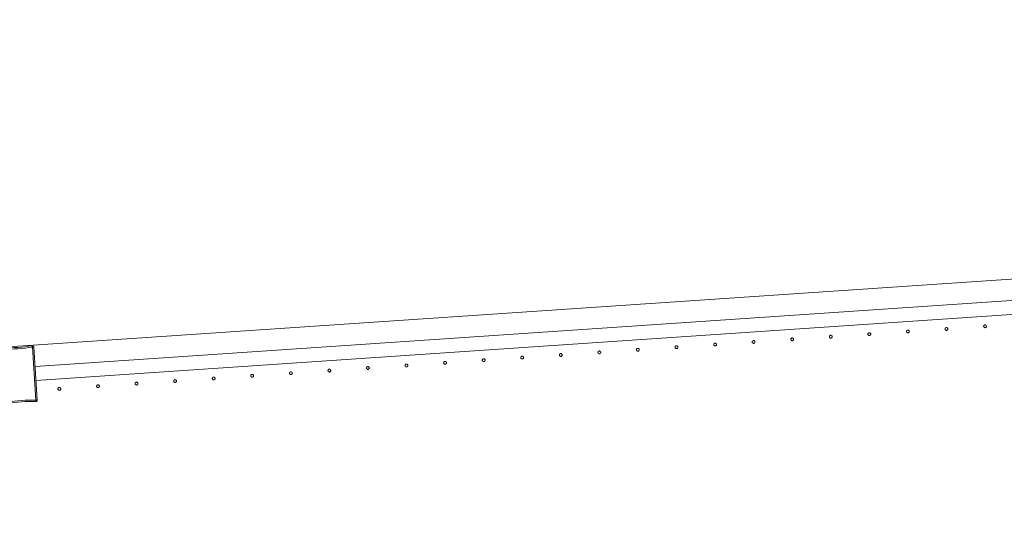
# Model space of a CAD drawing. Header units: millimetres. Extents: x -2624 to 101766, y -16 to 109490.
# Tile 134 of 153: x 76591 to 77992, y 91922 to 92631. Entities that reach past the tile are written whole.
import ezdxf

# ---------------------------------------------------------------- set-up
doc = ezdxf.new("R2010")
doc.units = ezdxf.units.MM
doc.header["$MEASUREMENT"] = 0
doc.layers.add('Nouveau_Terrain _ Modifié.Terrain', color=7, linetype='Continuous')
doc.layers.add('VRD _ Clôture.VRD', color=7, linetype='Continuous')

# ---------------------------------------------------------------- blocks, each defined once
blk = doc.blocks.new('Élément de coupe_166')
at = {"layer": 'Nouveau_Terrain _ Modifié.Terrain', "color": 7, "linetype": 'Continuous', "lineweight": 15}
blk.add_line((72965, 91922), (83465.4, 92631.2), dxfattribs=at)
blk = doc.blocks.new('Élément de coupe_172')
at = {"layer": 'VRD _ Clôture.VRD', "color": 7, "linetype": 'Continuous', "lineweight": 15}
for p, q in [((76612.9, 92137.9), (79384.7, 92325.1)), ((76614.2, 92118), (79386, 92305.2))]:
    blk.add_line(p, q, dxfattribs=at)
blk = doc.blocks.new('Élément de coupe_1101')
at = {"layer": 'VRD _ Clôture.VRD', "color": 7, "linetype": 'Continuous', "lineweight": 15}
for p, q in [((76603.6, 92166.7), (76608.7, 92167.5)), ((76609.1, 92167.5), (76608.7, 92167.5)), ((76608.7, 92166.9), (76608.7, 92167.3)), ((76609.1, 92167.5), (76609.5, 92167.4)), ((76609.5, 92167.4), (76609.9, 92167.3)), ((76610.2, 92167.1), (76609.9, 92167.3)), ((76566.1, 92163), (76566.2, 92163.4)), ((76566.1, 92162.6), (76566.1, 92163)), ((76566.1, 92162.6), (76571.2, 92087.2)), ((76566.2, 92163.4), (76566.4, 92163.8)), ((76566.7, 92162.6), (76566.3, 92162.6)), ((76566.4, 92163.8), (76566.7, 92164.1)), ((76566.7, 92164.1), (76567, 92164.4)), ((76567.3, 92162.6), (76566.7, 92162.6)), ((76567, 92164.4), (76567.4, 92164.6)), ((76568, 92162.6), (76567.3, 92162.6)), ((76567.4, 92164.6), (76567.8, 92164.7)), ((76567.8, 92164.7), (76568.2, 92164.7)), ((76568, 92162.6), (76573.1, 92087.5)), ((76573.3, 92164.6), (76568.2, 92164.7)), ((76568.2, 92164.2), (76568.2, 92164.6)), ((76568.2, 92163.5), (76568.2, 92164.2)), ((76568.2, 92162.8), (76568.2, 92163.5)), ((76568.2, 92162.8), (76573.2, 92162.7)), ((76578.4, 92162.7), (76573.2, 92162.7)), ((76573.3, 92164.6), (76578.3, 92164.6)), ((76578.3, 92164.6), (76583.4, 92164.8)), ((76583.5, 92162.9), (76578.4, 92162.7)), ((76583.4, 92164.8), (76588.5, 92165.1)), ((76588.6, 92163.1), (76583.5, 92162.9)), ((76588.5, 92165.1), (76593.6, 92165.5)), ((76593.7, 92163.5), (76588.6, 92163.1)), ((76593.6, 92165.5), (76598.6, 92166)), ((76598.8, 92164.1), (76593.7, 92163.5)), ((76598.6, 92166), (76603.6, 92166.7)), ((76603.9, 92164.8), (76598.8, 92164.1)), ((76608.9, 92165.5), (76603.9, 92164.8)), ((76608.8, 92166.3), (76608.7, 92166.9)), ((76608.9, 92165.5), (76608.8, 92166.3)), ((76609.1, 92165.4), (76609.8, 92165.5)), ((76614.1, 92090.2), (76609.1, 92165.4)), ((76609.8, 92165.5), (76610.4, 92165.6)), ((76610.2, 92167.1), (76610.5, 92166.8)), ((76610.4, 92165.6), (76610.9, 92165.6)), ((76610.5, 92166.8), (76610.8, 92166.4)), ((76610.8, 92166.4), (76610.9, 92166)), ((76611, 92165.6), (76610.9, 92166)), ((76616.1, 92090.3), (76611, 92165.6)), ((76571.3, 92086.8), (76571.2, 92087.2)), ((76571.8, 92087.3), (76571.3, 92087.2)), ((76571.3, 92086.8), (76571.4, 92086.4)), ((76571.4, 92086.4), (76571.7, 92086.1)), ((76571.7, 92086.1), (76572, 92085.8)), ((76572.4, 92087.4), (76571.8, 92087.3)), ((76572.3, 92085.6), (76572, 92085.8)), ((76572.3, 92085.6), (76572.7, 92085.4)), ((76573.1, 92087.5), (76572.4, 92087.4)), ((76572.7, 92085.4), (76573.1, 92085.4)), ((76573.1, 92085.4), (76573.5, 92085.4)), ((76573.3, 92087.3), (76578.3, 92088.1)), ((76573.3, 92087.3), (76573.4, 92086.6)), ((76573.4, 92086.6), (76573.5, 92086)), ((76573.5, 92085.4), (76578.5, 92086.2)), ((76573.5, 92086), (76573.5, 92085.5)), ((76578.3, 92088.1), (76583.4, 92088.8)), ((76578.5, 92086.2), (76583.6, 92086.8)), ((76583.4, 92088.8), (76588.5, 92089.3)), ((76583.6, 92086.8), (76588.6, 92087.4)), ((76588.5, 92089.3), (76593.6, 92089.7)), ((76588.6, 92087.4), (76593.7, 92087.8)), ((76593.6, 92089.7), (76598.7, 92090)), ((76593.7, 92087.8), (76598.8, 92088.1)), ((76598.7, 92090), (76603.8, 92090.2)), ((76603.9, 92088.2), (76598.8, 92088.1)), ((76603.8, 92090.2), (76609, 92090.2)), ((76603.9, 92088.2), (76608.9, 92088.2)), ((76608.9, 92088.2), (76614, 92088.1)), ((76614, 92090.1), (76609, 92090.2)), ((76614, 92090.1), (76614, 92089.3)), ((76614, 92089.3), (76614, 92088.7)), ((76614, 92088.7), (76614, 92088.3)), ((76614, 92088.1), (76614.4, 92088.2)), ((76614.1, 92090.2), (76614.9, 92090.2)), ((76614.4, 92088.2), (76614.8, 92088.3)), ((76614.8, 92088.3), (76615.2, 92088.5)), ((76614.9, 92090.2), (76615.5, 92090.2)), ((76615.2, 92088.5), (76615.5, 92088.7)), ((76615.5, 92090.2), (76615.9, 92090.3)), ((76615.5, 92088.7), (76615.8, 92089.1)), ((76615.8, 92089.1), (76616, 92089.4)), ((76616, 92089.4), (76616.1, 92089.8)), ((76616.1, 92089.8), (76616.1, 92090.3))]:
    blk.add_line(p, q, dxfattribs=at)
blk = doc.blocks.new('Élément de coupe_1157')
at = {"layer": 'VRD _ Clôture.VRD', "color": 7, "linetype": 'Continuous', "lineweight": 15}
for p, q in [((76645.7, 92106.7), (76645.6, 92106.4)), ((76645.6, 92106.4), (76645.6, 92106.1)), ((76645.6, 92106.1), (76645.6, 92105.7)), ((76645.6, 92105.7), (76645.8, 92105.4)), ((76645.8, 92107.1), (76645.7, 92106.7)), ((76646, 92107.4), (76645.8, 92107.1)), ((76645.8, 92105.4), (76645.9, 92105.1)), ((76645.9, 92105.1), (76646.1, 92104.8)), ((76646.5, 92107.9), (76646.2, 92107.6)), ((76646.4, 92104.6), (76646.7, 92104.4)), ((76646.8, 92108), (76646.5, 92107.9)), ((76646.7, 92104.4), (76647, 92104.3)), ((76647.1, 92108.1), (76646.8, 92108)), ((76647, 92104.3), (76647.4, 92104.2)), ((76647.5, 92108.2), (76647.1, 92108.1)), ((76647.4, 92104.2), (76647.7, 92104.2)), ((76647.8, 92108.2), (76647.5, 92108.2)), ((76647.7, 92104.2), (76648.1, 92104.2)), ((76648.1, 92108.1), (76647.8, 92108.2)), ((76648.5, 92108), (76648.1, 92108.1)), ((76648.1, 92104.2), (76648.4, 92104.4)), ((76648.4, 92104.4), (76648.7, 92104.5)), ((76648.8, 92107.8), (76648.5, 92108)), ((76648.7, 92104.5), (76649, 92104.7)), ((76649.3, 92107.3), (76649, 92107.6)), ((76649.2, 92105), (76649.4, 92105.3)), ((76649.4, 92107), (76649.3, 92107.3)), ((76649.5, 92106.7), (76649.4, 92107)), ((76649.4, 92105.3), (76649.5, 92105.6)), ((76649.6, 92106.3), (76649.5, 92106.7)), ((76649.5, 92105.6), (76649.6, 92106)), ((76649.6, 92106), (76649.6, 92106.3))]:
    blk.add_line(p, q, dxfattribs=at)
blk = doc.blocks.new('Élément de coupe_1158')
at = {"layer": 'VRD _ Clôture.VRD', "color": 7, "linetype": 'Continuous', "lineweight": 15}
for p, q in [((76701.4, 92111.6), (76701.1, 92111.3)), ((76701.7, 92111.7), (76701.4, 92111.6)), ((76702, 92111.8), (76701.7, 92111.7)), ((76702.3, 92111.9), (76702, 92111.8)), ((76702.7, 92111.9), (76702.3, 92111.9)), ((76703, 92111.8), (76702.7, 92111.9)), ((76703.3, 92111.7), (76703, 92111.8)), ((76703.6, 92111.5), (76703.3, 92111.7)), ((76704.1, 92111), (76703.9, 92111.3)), ((76700.7, 92110.8), (76700.5, 92110.5)), ((76700.5, 92110.5), (76700.5, 92110.1)), ((76700.5, 92110.1), (76700.5, 92109.8)), ((76700.5, 92109.8), (76700.5, 92109.4)), ((76700.5, 92109.4), (76700.6, 92109.1)), ((76700.6, 92109.1), (76700.8, 92108.8)), ((76700.9, 92111.1), (76700.7, 92110.8)), ((76700.8, 92108.8), (76701, 92108.5)), ((76701.3, 92108.3), (76701.6, 92108.1)), ((76701.6, 92108.1), (76701.9, 92108)), ((76701.9, 92108), (76702.3, 92107.9)), ((76702.3, 92107.9), (76702.6, 92107.9)), ((76702.6, 92107.9), (76702.9, 92108)), ((76702.9, 92108), (76703.3, 92108.1)), ((76703.3, 92108.1), (76703.6, 92108.2)), ((76703.6, 92108.2), (76703.9, 92108.5)), ((76704.3, 92110.7), (76704.1, 92111)), ((76704.1, 92108.7), (76704.3, 92109)), ((76704.4, 92110.4), (76704.3, 92110.7)), ((76704.3, 92109), (76704.4, 92109.3)), ((76704.5, 92110), (76704.4, 92110.4)), ((76704.4, 92109.3), (76704.5, 92109.7)), ((76704.5, 92109.7), (76704.5, 92110))]:
    blk.add_line(p, q, dxfattribs=at)
blk = doc.blocks.new('Élément de coupe_1159')
at = {"layer": 'VRD _ Clôture.VRD', "color": 7, "linetype": 'Continuous', "lineweight": 15}
for p, q in [((76755.4, 92113.8), (76755.3, 92113.5)), ((76755.3, 92113.5), (76755.4, 92113.1)), ((76755.5, 92114.5), (76755.4, 92114.2)), ((76755.4, 92114.2), (76755.4, 92113.8)), ((76755.4, 92113.1), (76755.5, 92112.8)), ((76755.7, 92114.8), (76755.5, 92114.5)), ((76755.5, 92112.8), (76755.7, 92112.5)), ((76755.7, 92112.5), (76755.9, 92112.2)), ((76756.2, 92115.3), (76756, 92115)), ((76756.5, 92115.4), (76756.2, 92115.3)), ((76756.2, 92112), (76756.5, 92111.8)), ((76756.9, 92115.5), (76756.5, 92115.4)), ((76756.5, 92111.8), (76756.8, 92111.7)), ((76756.8, 92111.7), (76757.1, 92111.6)), ((76757.2, 92115.6), (76756.9, 92115.5)), ((76757.1, 92111.6), (76757.5, 92111.6)), ((76757.6, 92115.6), (76757.2, 92115.6)), ((76757.5, 92111.6), (76757.8, 92111.7)), ((76757.9, 92115.5), (76757.6, 92115.6)), ((76757.8, 92111.7), (76758.2, 92111.8)), ((76758.2, 92115.4), (76757.9, 92115.5)), ((76758.5, 92115.2), (76758.2, 92115.4)), ((76758.2, 92111.8), (76758.5, 92111.9)), ((76758.5, 92111.9), (76758.7, 92112.2)), ((76759, 92114.7), (76758.8, 92115)), ((76759.2, 92114.4), (76759, 92114.7)), ((76759, 92112.4), (76759.1, 92112.7)), ((76759.1, 92112.7), (76759.3, 92113)), ((76759.3, 92114.1), (76759.2, 92114.4)), ((76759.3, 92113.7), (76759.3, 92114.1)), ((76759.3, 92113.4), (76759.3, 92113.7)), ((76759.3, 92113), (76759.3, 92113.4))]:
    blk.add_line(p, q, dxfattribs=at)
blk = doc.blocks.new('Élément de coupe_1160')
at = {"layer": 'VRD _ Clôture.VRD', "color": 7, "linetype": 'Continuous', "lineweight": 15}
for p, q in [((76810.3, 92117.9), (76810.2, 92117.5)), ((76810.2, 92117.5), (76810.2, 92117.2)), ((76810.2, 92117.2), (76810.3, 92116.8)), ((76810.4, 92118.2), (76810.3, 92117.9)), ((76810.3, 92116.8), (76810.4, 92116.5)), ((76810.6, 92118.5), (76810.4, 92118.2)), ((76810.4, 92116.5), (76810.6, 92116.2)), ((76810.6, 92116.2), (76810.8, 92115.9)), ((76811.1, 92119), (76810.8, 92118.8)), ((76811, 92115.7), (76811.3, 92115.5)), ((76811.4, 92119.1), (76811.1, 92119)), ((76811.3, 92115.5), (76811.7, 92115.4)), ((76811.7, 92119.2), (76811.4, 92119.1)), ((76812.1, 92119.3), (76811.7, 92119.2)), ((76811.7, 92115.4), (76812, 92115.3)), ((76812, 92115.3), (76812.4, 92115.3)), ((76812.4, 92119.3), (76812.1, 92119.3)), ((76812.8, 92119.2), (76812.4, 92119.3)), ((76812.4, 92115.3), (76812.7, 92115.4)), ((76812.7, 92115.4), (76813, 92115.5)), ((76813.1, 92119.1), (76812.8, 92119.2)), ((76813, 92115.5), (76813.3, 92115.6)), ((76813.4, 92118.9), (76813.1, 92119.1)), ((76813.3, 92115.6), (76813.6, 92115.9)), ((76813.9, 92118.4), (76813.7, 92118.7)), ((76813.8, 92116.1), (76814, 92116.4)), ((76814, 92118.1), (76813.9, 92118.4)), ((76814.2, 92117.8), (76814, 92118.1)), ((76814, 92116.4), (76814.1, 92116.8)), ((76814.1, 92116.8), (76814.2, 92117.1)), ((76814.2, 92117.4), (76814.2, 92117.8)), ((76814.2, 92117.1), (76814.2, 92117.4))]:
    blk.add_line(p, q, dxfattribs=at)
blk = doc.blocks.new('Élément de coupe_1161')
at = {"layer": 'VRD _ Clôture.VRD', "color": 7, "linetype": 'Continuous', "lineweight": 15}
for p, q in [((76865.2, 92121.6), (76865.1, 92121.2)), ((76865.1, 92121.2), (76865.1, 92120.9)), ((76865.1, 92120.9), (76865.1, 92120.5)), ((76865.1, 92120.5), (76865.3, 92120.2)), ((76865.3, 92121.9), (76865.2, 92121.6)), ((76865.5, 92122.2), (76865.3, 92121.9)), ((76865.3, 92120.2), (76865.4, 92119.9)), ((76865.4, 92119.9), (76865.6, 92119.6)), ((76866, 92122.7), (76865.7, 92122.5)), ((76865.9, 92119.4), (76866.2, 92119.2)), ((76866.3, 92122.8), (76866, 92122.7)), ((76866.2, 92119.2), (76866.5, 92119.1)), ((76866.6, 92123), (76866.3, 92122.8)), ((76866.5, 92119.1), (76866.9, 92119)), ((76867, 92123), (76866.6, 92123)), ((76866.9, 92119), (76867.2, 92119)), ((76867.3, 92123), (76867, 92123)), ((76867.2, 92119), (76867.6, 92119.1)), ((76867.6, 92122.9), (76867.3, 92123)), ((76868, 92122.8), (76867.6, 92122.9)), ((76867.6, 92119.1), (76867.9, 92119.2)), ((76867.9, 92119.2), (76868.2, 92119.4)), ((76868.3, 92122.6), (76868, 92122.8)), ((76868.2, 92119.4), (76868.5, 92119.6)), ((76868.8, 92122.1), (76868.5, 92122.4)), ((76868.7, 92119.8), (76868.9, 92120.1)), ((76868.9, 92121.8), (76868.8, 92122.1)), ((76869, 92121.5), (76868.9, 92121.8)), ((76868.9, 92120.1), (76869, 92120.5)), ((76869.1, 92121.1), (76869, 92121.5)), ((76869, 92120.5), (76869.1, 92120.8)), ((76869.1, 92120.8), (76869.1, 92121.1))]:
    blk.add_line(p, q, dxfattribs=at)
blk = doc.blocks.new('Élément de coupe_1162')
at = {"layer": 'VRD _ Clôture.VRD', "color": 7, "linetype": 'Continuous', "lineweight": 15}
for p, q in [((76920.2, 92125.6), (76920, 92125.3)), ((76920, 92125.3), (76920, 92124.9)), ((76920.4, 92125.9), (76920.2, 92125.6)), ((76920.9, 92126.4), (76920.6, 92126.2)), ((76921.2, 92126.5), (76920.9, 92126.4)), ((76921.5, 92126.7), (76921.2, 92126.5)), ((76921.8, 92126.7), (76921.5, 92126.7)), ((76922.2, 92126.7), (76921.8, 92126.7)), ((76922.5, 92126.6), (76922.2, 92126.7)), ((76922.8, 92126.5), (76922.5, 92126.6)), ((76923.1, 92126.3), (76922.8, 92126.5)), ((76923.6, 92125.8), (76923.4, 92126.1)), ((76923.8, 92125.5), (76923.6, 92125.8)), ((76923.9, 92125.2), (76923.8, 92125.5)), ((76924, 92124.9), (76923.9, 92125.2)), ((76920, 92124.9), (76920, 92124.6)), ((76920, 92124.6), (76920, 92124.2)), ((76920, 92124.2), (76920.1, 92123.9)), ((76920.1, 92123.9), (76920.3, 92123.6)), ((76920.3, 92123.6), (76920.5, 92123.3)), ((76920.8, 92123.1), (76921.1, 92122.9)), ((76921.1, 92122.9), (76921.4, 92122.8)), ((76921.4, 92122.8), (76921.8, 92122.7)), ((76921.8, 92122.7), (76922.1, 92122.7)), ((76922.1, 92122.7), (76922.4, 92122.8)), ((76922.4, 92122.8), (76922.8, 92122.9)), ((76922.8, 92122.9), (76923.1, 92123.1)), ((76923.1, 92123.1), (76923.4, 92123.3)), ((76923.6, 92123.5), (76923.8, 92123.8)), ((76923.8, 92123.8), (76923.9, 92124.2)), ((76923.9, 92124.2), (76924, 92124.5)), ((76924, 92124.5), (76924, 92124.9))]:
    blk.add_line(p, q, dxfattribs=at)
blk = doc.blocks.new('Élément de coupe_1163')
at = {"layer": 'VRD _ Clôture.VRD', "color": 7, "linetype": 'Continuous', "lineweight": 15}
for p, q in [((76974.9, 92128.6), (76974.8, 92128.3)), ((76974.8, 92128.3), (76974.9, 92127.9)), ((76975, 92129.3), (76974.9, 92129)), ((76974.9, 92129), (76974.9, 92128.6)), ((76974.9, 92127.9), (76975, 92127.6)), ((76975.2, 92129.6), (76975, 92129.3)), ((76975, 92127.6), (76975.2, 92127.3)), ((76975.2, 92127.3), (76975.4, 92127)), ((76975.7, 92130.1), (76975.5, 92129.9)), ((76976, 92130.3), (76975.7, 92130.1)), ((76975.7, 92126.8), (76976, 92126.6)), ((76976.4, 92130.4), (76976, 92130.3)), ((76976, 92126.6), (76976.3, 92126.5)), ((76976.3, 92126.5), (76976.6, 92126.4)), ((76976.7, 92130.4), (76976.4, 92130.4)), ((76976.6, 92126.4), (76977, 92126.4)), ((76977.1, 92130.4), (76976.7, 92130.4)), ((76977, 92126.4), (76977.3, 92126.5)), ((76977.4, 92130.3), (76977.1, 92130.4)), ((76977.3, 92126.5), (76977.7, 92126.6)), ((76977.7, 92130.2), (76977.4, 92130.3)), ((76978, 92130), (76977.7, 92130.2)), ((76977.7, 92126.6), (76978, 92126.8)), ((76978, 92126.8), (76978.2, 92127)), ((76978.5, 92129.5), (76978.3, 92129.8)), ((76978.7, 92129.2), (76978.5, 92129.5)), ((76978.5, 92127.2), (76978.6, 92127.5)), ((76978.6, 92127.5), (76978.8, 92127.9)), ((76978.8, 92128.9), (76978.7, 92129.2)), ((76978.8, 92128.6), (76978.8, 92128.9)), ((76978.8, 92128.2), (76978.8, 92128.6)), ((76978.8, 92127.9), (76978.8, 92128.2))]:
    blk.add_line(p, q, dxfattribs=at)
blk = doc.blocks.new('Élément de coupe_1164')
at = {"layer": 'VRD _ Clôture.VRD', "color": 7, "linetype": 'Continuous', "lineweight": 15}
for p, q in [((77029.8, 92132.7), (77029.7, 92132.3)), ((77029.7, 92132.3), (77029.7, 92132)), ((77029.7, 92132), (77029.8, 92131.7)), ((77029.9, 92133), (77029.8, 92132.7)), ((77029.8, 92131.7), (77029.9, 92131.3)), ((77030.1, 92133.3), (77029.9, 92133)), ((77029.9, 92131.3), (77030.1, 92131)), ((77030.1, 92131), (77030.3, 92130.7)), ((77030.6, 92133.8), (77030.3, 92133.6)), ((77030.5, 92130.5), (77030.8, 92130.3)), ((77030.9, 92134), (77030.6, 92133.8)), ((77030.8, 92130.3), (77031.2, 92130.2)), ((77031.2, 92134.1), (77030.9, 92134)), ((77031.6, 92134.1), (77031.2, 92134.1)), ((77031.2, 92130.2), (77031.5, 92130.1)), ((77031.5, 92130.1), (77031.9, 92130.1)), ((77031.9, 92134.1), (77031.6, 92134.1)), ((77032.3, 92134.1), (77031.9, 92134.1)), ((77031.9, 92130.1), (77032.2, 92130.2)), ((77032.2, 92130.2), (77032.5, 92130.3)), ((77032.6, 92133.9), (77032.3, 92134.1)), ((77032.5, 92130.3), (77032.8, 92130.5)), ((77032.9, 92133.7), (77032.6, 92133.9)), ((77032.8, 92130.5), (77033.1, 92130.7)), ((77033.4, 92133.2), (77033.2, 92133.5)), ((77033.3, 92131), (77033.5, 92131.3)), ((77033.5, 92132.9), (77033.4, 92133.2)), ((77033.7, 92132.6), (77033.5, 92132.9)), ((77033.5, 92131.3), (77033.6, 92131.6)), ((77033.6, 92131.6), (77033.7, 92131.9)), ((77033.7, 92132.3), (77033.7, 92132.6)), ((77033.7, 92131.9), (77033.7, 92132.3))]:
    blk.add_line(p, q, dxfattribs=at)
blk = doc.blocks.new('Élément de coupe_1165')
at = {"layer": 'VRD _ Clôture.VRD', "color": 7, "linetype": 'Continuous', "lineweight": 15}
for p, q in [((77084.7, 92136.4), (77084.6, 92136.1)), ((77084.6, 92136.1), (77084.6, 92135.7)), ((77084.6, 92135.7), (77084.6, 92135.4)), ((77084.6, 92135.4), (77084.8, 92135)), ((77084.8, 92136.7), (77084.7, 92136.4)), ((77085, 92137), (77084.8, 92136.7)), ((77084.8, 92135), (77084.9, 92134.7)), ((77084.9, 92134.7), (77085.1, 92134.5)), ((77085.5, 92137.5), (77085.2, 92137.3)), ((77085.4, 92134.2), (77085.7, 92134)), ((77085.8, 92137.7), (77085.5, 92137.5)), ((77085.7, 92134), (77086, 92133.9)), ((77086.1, 92137.8), (77085.8, 92137.7)), ((77086, 92133.9), (77086.4, 92133.9)), ((77086.5, 92137.8), (77086.1, 92137.8)), ((77086.4, 92133.9), (77086.7, 92133.8)), ((77086.8, 92137.8), (77086.5, 92137.8)), ((77086.7, 92133.8), (77087.1, 92133.9)), ((77087.1, 92137.8), (77086.8, 92137.8)), ((77087.5, 92137.6), (77087.1, 92137.8)), ((77087.1, 92133.9), (77087.4, 92134)), ((77087.4, 92134), (77087.7, 92134.2)), ((77087.8, 92137.5), (77087.5, 92137.6)), ((77087.7, 92134.2), (77088, 92134.4)), ((77088.3, 92137), (77088, 92137.2)), ((77088.2, 92134.7), (77088.4, 92135)), ((77088.4, 92136.6), (77088.3, 92137)), ((77088.5, 92136.3), (77088.4, 92136.6)), ((77088.4, 92135), (77088.5, 92135.3)), ((77088.6, 92136), (77088.5, 92136.3)), ((77088.5, 92135.3), (77088.6, 92135.6)), ((77088.6, 92135.6), (77088.6, 92136))]:
    blk.add_line(p, q, dxfattribs=at)
blk = doc.blocks.new('Élément de coupe_1166')
at = {"layer": 'VRD _ Clôture.VRD', "color": 7, "linetype": 'Continuous', "lineweight": 15}
for p, q in [((77139.7, 92140.4), (77139.5, 92140.1)), ((77139.5, 92140.1), (77139.5, 92139.8)), ((77139.5, 92139.8), (77139.5, 92139.4)), ((77139.5, 92139.4), (77139.5, 92139.1)), ((77139.9, 92140.7), (77139.7, 92140.4)), ((77140.4, 92141.2), (77140.1, 92141)), ((77140.7, 92141.4), (77140.4, 92141.2)), ((77141, 92141.5), (77140.7, 92141.4)), ((77141.3, 92141.5), (77141, 92141.5)), ((77141.7, 92141.5), (77141.3, 92141.5)), ((77142, 92141.5), (77141.7, 92141.5)), ((77142.3, 92141.3), (77142, 92141.5)), ((77142.6, 92141.2), (77142.3, 92141.3)), ((77143.1, 92140.7), (77142.9, 92140.9)), ((77143.3, 92140.4), (77143.1, 92140.7)), ((77143.4, 92140), (77143.3, 92140.4)), ((77143.5, 92139.7), (77143.4, 92140)), ((77143.4, 92139), (77143.5, 92139.3)), ((77143.5, 92139.3), (77143.5, 92139.7)), ((77139.5, 92139.1), (77139.6, 92138.7)), ((77139.6, 92138.7), (77139.8, 92138.4)), ((77139.8, 92138.4), (77140, 92138.2)), ((77140.3, 92137.9), (77140.6, 92137.8)), ((77140.6, 92137.8), (77140.9, 92137.6)), ((77140.9, 92137.6), (77141.3, 92137.6)), ((77141.3, 92137.6), (77141.6, 92137.6)), ((77141.6, 92137.6), (77141.9, 92137.6)), ((77141.9, 92137.6), (77142.3, 92137.7)), ((77142.3, 92137.7), (77142.6, 92137.9)), ((77142.6, 92137.9), (77142.9, 92138.1)), ((77143.1, 92138.4), (77143.3, 92138.7)), ((77143.3, 92138.7), (77143.4, 92139))]:
    blk.add_line(p, q, dxfattribs=at)
blk = doc.blocks.new('Élément de coupe_1167')
at = {"layer": 'VRD _ Clôture.VRD', "color": 7, "linetype": 'Continuous', "lineweight": 15}
for p, q in [((77194.4, 92143.5), (77194.3, 92143.1)), ((77194.3, 92143.1), (77194.4, 92142.8)), ((77194.5, 92144.1), (77194.4, 92143.8)), ((77194.4, 92143.8), (77194.4, 92143.5)), ((77194.4, 92142.8), (77194.5, 92142.4)), ((77194.7, 92144.4), (77194.5, 92144.1)), ((77194.5, 92142.4), (77194.7, 92142.1)), ((77194.7, 92142.1), (77194.9, 92141.9)), ((77195.2, 92144.9), (77195, 92144.7)), ((77195.5, 92145.1), (77195.2, 92144.9)), ((77195.2, 92141.6), (77195.5, 92141.5)), ((77195.9, 92145.2), (77195.5, 92145.1)), ((77195.5, 92141.5), (77195.8, 92141.3)), ((77195.8, 92141.3), (77196.1, 92141.3)), ((77196.2, 92145.2), (77195.9, 92145.2)), ((77196.1, 92141.3), (77196.5, 92141.3)), ((77196.6, 92145.2), (77196.2, 92145.2)), ((77196.5, 92141.3), (77196.8, 92141.3)), ((77196.9, 92145.2), (77196.6, 92145.2)), ((77196.8, 92141.3), (77197.2, 92141.4)), ((77197.2, 92145), (77196.9, 92145.2)), ((77197.5, 92144.9), (77197.2, 92145)), ((77197.2, 92141.4), (77197.5, 92141.6)), ((77197.5, 92141.6), (77197.7, 92141.8)), ((77198, 92144.4), (77197.8, 92144.6)), ((77198.2, 92144.1), (77198, 92144.4)), ((77198, 92142.1), (77198.1, 92142.4)), ((77198.1, 92142.4), (77198.3, 92142.7)), ((77198.3, 92143.7), (77198.2, 92144.1)), ((77198.3, 92143.4), (77198.3, 92143.7)), ((77198.3, 92143), (77198.3, 92143.4)), ((77198.3, 92142.7), (77198.3, 92143))]:
    blk.add_line(p, q, dxfattribs=at)
blk = doc.blocks.new('Élément de coupe_1168')
at = {"layer": 'VRD _ Clôture.VRD', "color": 7, "linetype": 'Continuous', "lineweight": 15}
for p, q in [((77249.3, 92147.5), (77249.2, 92147.2)), ((77249.2, 92147.2), (77249.2, 92146.8)), ((77249.2, 92146.8), (77249.3, 92146.5)), ((77249.4, 92147.8), (77249.3, 92147.5)), ((77249.3, 92146.5), (77249.4, 92146.1)), ((77249.6, 92148.1), (77249.4, 92147.8)), ((77249.4, 92146.1), (77249.6, 92145.8)), ((77249.6, 92145.8), (77249.8, 92145.6)), ((77250.1, 92148.6), (77249.8, 92148.4)), ((77250, 92145.3), (77250.3, 92145.2)), ((77250.4, 92148.8), (77250.1, 92148.6)), ((77250.3, 92145.2), (77250.7, 92145)), ((77250.7, 92148.9), (77250.4, 92148.8)), ((77251.1, 92149), (77250.7, 92148.9)), ((77250.7, 92145), (77251, 92145)), ((77251, 92145), (77251.4, 92145)), ((77251.4, 92148.9), (77251.1, 92149)), ((77251.8, 92148.9), (77251.4, 92148.9)), ((77251.4, 92145), (77251.7, 92145)), ((77251.7, 92145), (77252, 92145.1)), ((77252.1, 92148.8), (77251.8, 92148.9)), ((77252, 92145.1), (77252.3, 92145.3)), ((77252.4, 92148.6), (77252.1, 92148.8)), ((77252.3, 92145.3), (77252.6, 92145.5)), ((77252.9, 92148.1), (77252.7, 92148.3)), ((77252.8, 92145.8), (77253, 92146.1)), ((77253, 92147.8), (77252.9, 92148.1)), ((77253.2, 92147.4), (77253, 92147.8)), ((77253, 92146.1), (77253.1, 92146.4)), ((77253.1, 92146.4), (77253.2, 92146.7)), ((77253.2, 92147.1), (77253.2, 92147.4)), ((77253.2, 92146.7), (77253.2, 92147.1))]:
    blk.add_line(p, q, dxfattribs=at)
blk = doc.blocks.new('Élément de coupe_1169')
at = {"layer": 'VRD _ Clôture.VRD', "color": 7, "linetype": 'Continuous', "lineweight": 15}
for p, q in [((77304.2, 92151.2), (77304.1, 92150.9)), ((77304.1, 92150.9), (77304.1, 92150.5)), ((77304.1, 92150.5), (77304.1, 92150.2)), ((77304.1, 92150.2), (77304.3, 92149.9)), ((77304.3, 92151.5), (77304.2, 92151.2)), ((77304.5, 92151.8), (77304.3, 92151.5)), ((77304.3, 92149.9), (77304.4, 92149.5)), ((77304.4, 92149.5), (77304.6, 92149.3)), ((77305, 92152.3), (77304.7, 92152.1)), ((77304.9, 92149), (77305.2, 92148.9)), ((77305.3, 92152.5), (77305, 92152.3)), ((77305.2, 92148.9), (77305.5, 92148.7)), ((77305.6, 92152.6), (77305.3, 92152.5)), ((77305.5, 92148.7), (77305.9, 92148.7)), ((77306, 92152.7), (77305.6, 92152.6)), ((77305.9, 92148.7), (77306.2, 92148.7)), ((77306.3, 92152.7), (77306, 92152.7)), ((77306.2, 92148.7), (77306.6, 92148.7)), ((77306.6, 92152.6), (77306.3, 92152.7)), ((77307, 92152.5), (77306.6, 92152.6)), ((77306.6, 92148.7), (77306.9, 92148.8)), ((77306.9, 92148.8), (77307.2, 92149)), ((77307.3, 92152.3), (77307, 92152.5)), ((77307.2, 92149), (77307.5, 92149.2)), ((77307.8, 92151.8), (77307.5, 92152.1)), ((77307.7, 92149.5), (77307.9, 92149.8)), ((77307.9, 92151.5), (77307.8, 92151.8)), ((77308, 92151.1), (77307.9, 92151.5)), ((77307.9, 92149.8), (77308, 92150.1)), ((77308.1, 92150.8), (77308, 92151.1)), ((77308, 92150.1), (77308.1, 92150.5)), ((77308.1, 92150.5), (77308.1, 92150.8))]:
    blk.add_line(p, q, dxfattribs=at)
blk = doc.blocks.new('Élément de coupe_1170')
at = {"layer": 'VRD _ Clôture.VRD', "color": 7, "linetype": 'Continuous', "lineweight": 15}
for p, q in [((77359.2, 92155.3), (77359, 92154.9)), ((77359, 92154.9), (77359, 92154.6)), ((77359, 92154.6), (77359, 92154.2)), ((77359, 92154.2), (77359, 92153.9)), ((77359, 92153.9), (77359.1, 92153.6)), ((77359.1, 92153.6), (77359.3, 92153.3)), ((77359.4, 92155.5), (77359.2, 92155.3)), ((77359.3, 92153.3), (77359.5, 92153)), ((77359.9, 92156), (77359.6, 92155.8)), ((77360.2, 92156.2), (77359.9, 92156)), ((77360.5, 92156.3), (77360.2, 92156.2)), ((77360.8, 92156.4), (77360.5, 92156.3)), ((77361.2, 92156.4), (77360.8, 92156.4)), ((77361.5, 92156.3), (77361.2, 92156.4)), ((77361.8, 92156.2), (77361.5, 92156.3)), ((77362.1, 92156), (77361.8, 92156.2)), ((77362.6, 92155.5), (77362.4, 92155.8)), ((77362.8, 92155.2), (77362.6, 92155.5)), ((77362.6, 92153.2), (77362.8, 92153.5)), ((77362.9, 92154.8), (77362.8, 92155.2)), ((77362.8, 92153.5), (77362.9, 92153.8)), ((77363, 92154.5), (77362.9, 92154.8)), ((77362.9, 92153.8), (77363, 92154.2)), ((77363, 92154.2), (77363, 92154.5)), ((77359.8, 92152.8), (77360.1, 92152.6)), ((77360.1, 92152.6), (77360.4, 92152.4)), ((77360.4, 92152.4), (77360.8, 92152.4)), ((77360.8, 92152.4), (77361.1, 92152.4)), ((77361.1, 92152.4), (77361.4, 92152.4)), ((77361.4, 92152.4), (77361.8, 92152.5)), ((77361.8, 92152.5), (77362.1, 92152.7)), ((77362.1, 92152.7), (77362.4, 92152.9))]:
    blk.add_line(p, q, dxfattribs=at)
blk = doc.blocks.new('Élément de coupe_1171')
at = {"layer": 'VRD _ Clôture.VRD', "color": 7, "linetype": 'Continuous', "lineweight": 15}
for p, q in [((77413.9, 92158.3), (77413.8, 92157.9)), ((77413.8, 92157.9), (77413.9, 92157.6)), ((77414, 92159), (77413.9, 92158.6)), ((77413.9, 92158.6), (77413.9, 92158.3)), ((77413.9, 92157.6), (77414, 92157.3)), ((77414.2, 92159.3), (77414, 92159)), ((77414, 92157.3), (77414.2, 92157)), ((77414.2, 92157), (77414.4, 92156.7)), ((77414.7, 92159.7), (77414.5, 92159.5)), ((77415, 92159.9), (77414.7, 92159.7)), ((77414.7, 92156.5), (77415, 92156.3)), ((77415.4, 92160), (77415, 92159.9)), ((77415, 92156.3), (77415.3, 92156.2)), ((77415.3, 92156.2), (77415.6, 92156.1)), ((77415.7, 92160.1), (77415.4, 92160)), ((77415.6, 92156.1), (77416, 92156.1)), ((77416.1, 92160.1), (77415.7, 92160.1)), ((77416, 92156.1), (77416.3, 92156.1)), ((77416.4, 92160), (77416.1, 92160.1)), ((77416.3, 92156.1), (77416.7, 92156.2)), ((77416.7, 92159.9), (77416.4, 92160)), ((77417, 92159.7), (77416.7, 92159.9)), ((77416.7, 92156.2), (77417, 92156.4)), ((77417, 92156.4), (77417.2, 92156.6)), ((77417.5, 92159.2), (77417.3, 92159.5)), ((77417.7, 92158.9), (77417.5, 92159.2)), ((77417.5, 92156.9), (77417.6, 92157.2)), ((77417.6, 92157.2), (77417.8, 92157.5)), ((77417.8, 92158.6), (77417.7, 92158.9)), ((77417.8, 92158.2), (77417.8, 92158.6)), ((77417.8, 92157.9), (77417.8, 92158.2)), ((77417.8, 92157.5), (77417.8, 92157.9))]:
    blk.add_line(p, q, dxfattribs=at)
blk = doc.blocks.new('Élément de coupe_1172')
at = {"layer": 'VRD _ Clôture.VRD', "color": 7, "linetype": 'Continuous', "lineweight": 15}
for p, q in [((77468.8, 92162.3), (77468.7, 92162)), ((77468.7, 92162), (77468.7, 92161.6)), ((77468.7, 92161.6), (77468.8, 92161.3)), ((77468.9, 92162.7), (77468.8, 92162.3)), ((77468.8, 92161.3), (77468.9, 92161)), ((77469.1, 92163), (77468.9, 92162.7)), ((77468.9, 92161), (77469.1, 92160.7)), ((77469.1, 92160.7), (77469.3, 92160.4)), ((77469.6, 92163.4), (77469.3, 92163.2)), ((77469.5, 92160.2), (77469.8, 92160)), ((77469.9, 92163.6), (77469.6, 92163.4)), ((77469.8, 92160), (77470.2, 92159.9)), ((77470.2, 92163.7), (77469.9, 92163.6)), ((77470.6, 92163.8), (77470.2, 92163.7)), ((77470.2, 92159.9), (77470.5, 92159.8)), ((77470.5, 92159.8), (77470.9, 92159.8)), ((77470.9, 92163.8), (77470.6, 92163.8)), ((77471.3, 92163.7), (77470.9, 92163.8)), ((77470.9, 92159.8), (77471.2, 92159.8)), ((77471.2, 92159.8), (77471.5, 92160)), ((77471.6, 92163.6), (77471.3, 92163.7)), ((77471.5, 92160), (77471.8, 92160.1)), ((77471.9, 92163.4), (77471.6, 92163.6)), ((77471.8, 92160.1), (77472.1, 92160.3)), ((77472.4, 92162.9), (77472.2, 92163.2)), ((77472.3, 92160.6), (77472.5, 92160.9)), ((77472.5, 92162.6), (77472.4, 92162.9)), ((77472.7, 92162.3), (77472.5, 92162.6)), ((77472.5, 92160.9), (77472.6, 92161.2)), ((77472.6, 92161.2), (77472.7, 92161.6)), ((77472.7, 92161.9), (77472.7, 92162.3)), ((77472.7, 92161.6), (77472.7, 92161.9))]:
    blk.add_line(p, q, dxfattribs=at)
blk = doc.blocks.new('Élément de coupe_1173')
at = {"layer": 'VRD _ Clôture.VRD', "color": 7, "linetype": 'Continuous', "lineweight": 15}
for p, q in [((77524.5, 92167.1), (77524.2, 92166.9)), ((77524.8, 92167.3), (77524.5, 92167.1)), ((77525.1, 92167.4), (77524.8, 92167.3)), ((77525.5, 92167.5), (77525.1, 92167.4)), ((77525.8, 92167.5), (77525.5, 92167.5)), ((77526.1, 92167.4), (77525.8, 92167.5)), ((77526.5, 92167.3), (77526.1, 92167.4)), ((77526.8, 92167.1), (77526.5, 92167.3)), ((77523.7, 92166), (77523.6, 92165.7)), ((77523.6, 92165.7), (77523.6, 92165.4)), ((77523.6, 92165.4), (77523.6, 92165)), ((77523.6, 92165), (77523.8, 92164.7)), ((77523.8, 92166.4), (77523.7, 92166)), ((77524, 92166.7), (77523.8, 92166.4)), ((77523.8, 92164.7), (77523.9, 92164.4)), ((77523.9, 92164.4), (77524.1, 92164.1)), ((77524.4, 92163.9), (77524.7, 92163.7)), ((77524.7, 92163.7), (77525, 92163.6)), ((77525, 92163.6), (77525.4, 92163.5)), ((77525.4, 92163.5), (77525.7, 92163.5)), ((77525.7, 92163.5), (77526.1, 92163.5)), ((77526.1, 92163.5), (77526.4, 92163.7)), ((77526.4, 92163.7), (77526.7, 92163.8)), ((77526.7, 92163.8), (77527, 92164)), ((77527.3, 92166.6), (77527, 92166.9)), ((77527.2, 92164.3), (77527.4, 92164.6)), ((77527.4, 92166.3), (77527.3, 92166.6)), ((77527.5, 92166), (77527.4, 92166.3)), ((77527.4, 92164.6), (77527.5, 92164.9)), ((77527.6, 92165.6), (77527.5, 92166)), ((77527.5, 92164.9), (77527.6, 92165.3)), ((77527.6, 92165.3), (77527.6, 92165.6))]:
    blk.add_line(p, q, dxfattribs=at)
blk = doc.blocks.new('Élément de coupe_1174')
at = {"layer": 'VRD _ Clôture.VRD', "color": 7, "linetype": 'Continuous', "lineweight": 15}
for p, q in [((77578.7, 92170.1), (77578.5, 92169.8)), ((77578.5, 92169.8), (77578.5, 92169.4)), ((77578.5, 92169.4), (77578.5, 92169.1)), ((77578.5, 92169.1), (77578.5, 92168.7)), ((77578.5, 92168.7), (77578.6, 92168.4)), ((77578.6, 92168.4), (77578.8, 92168.1)), ((77578.9, 92170.4), (77578.7, 92170.1)), ((77578.8, 92168.1), (77579, 92167.8)), ((77579.4, 92170.9), (77579.1, 92170.6)), ((77579.3, 92167.6), (77579.6, 92167.4)), ((77579.7, 92171), (77579.4, 92170.9)), ((77579.6, 92167.4), (77579.9, 92167.3)), ((77580, 92171.1), (77579.7, 92171)), ((77579.9, 92167.3), (77580.3, 92167.2)), ((77580.3, 92171.2), (77580, 92171.1)), ((77580.7, 92171.2), (77580.3, 92171.2)), ((77580.3, 92167.2), (77580.6, 92167.2)), ((77580.6, 92167.2), (77580.9, 92167.3)), ((77581, 92171.1), (77580.7, 92171.2)), ((77580.9, 92167.3), (77581.3, 92167.4)), ((77581.3, 92171), (77581, 92171.1)), ((77581.6, 92170.8), (77581.3, 92171)), ((77581.3, 92167.4), (77581.6, 92167.5)), ((77581.6, 92167.5), (77581.9, 92167.8)), ((77582.1, 92170.3), (77581.9, 92170.6)), ((77582.3, 92170), (77582.1, 92170.3)), ((77582.1, 92168), (77582.3, 92168.3)), ((77582.4, 92169.7), (77582.3, 92170)), ((77582.3, 92168.3), (77582.4, 92168.6)), ((77582.5, 92169.3), (77582.4, 92169.7)), ((77582.4, 92168.6), (77582.5, 92169)), ((77582.5, 92169), (77582.5, 92169.3))]:
    blk.add_line(p, q, dxfattribs=at)
blk = doc.blocks.new('Élément de coupe_1175')
at = {"layer": 'VRD _ Clôture.VRD', "color": 7, "linetype": 'Continuous', "lineweight": 15}
for p, q in [((77633.4, 92173.1), (77633.3, 92172.8)), ((77633.3, 92172.8), (77633.4, 92172.4)), ((77633.5, 92173.8), (77633.4, 92173.5)), ((77633.4, 92173.5), (77633.4, 92173.1)), ((77633.4, 92172.4), (77633.5, 92172.1)), ((77633.7, 92174.1), (77633.5, 92173.8)), ((77633.5, 92172.1), (77633.7, 92171.8)), ((77633.7, 92171.8), (77633.9, 92171.5)), ((77634.2, 92174.6), (77634, 92174.3)), ((77634.5, 92174.7), (77634.2, 92174.6)), ((77634.2, 92171.3), (77634.5, 92171.1)), ((77634.9, 92174.8), (77634.5, 92174.7)), ((77634.5, 92171.1), (77634.8, 92171)), ((77634.8, 92171), (77635.1, 92170.9)), ((77635.2, 92174.9), (77634.9, 92174.8)), ((77635.1, 92170.9), (77635.5, 92170.9)), ((77635.6, 92174.9), (77635.2, 92174.9)), ((77635.5, 92170.9), (77635.8, 92171)), ((77635.9, 92174.8), (77635.6, 92174.9)), ((77635.8, 92171), (77636.2, 92171.1)), ((77636.2, 92174.7), (77635.9, 92174.8)), ((77636.5, 92174.5), (77636.2, 92174.7)), ((77636.2, 92171.1), (77636.5, 92171.2)), ((77636.5, 92171.2), (77636.7, 92171.5)), ((77637, 92174), (77636.8, 92174.3)), ((77637.2, 92173.7), (77637, 92174)), ((77637, 92171.7), (77637.1, 92172)), ((77637.1, 92172), (77637.3, 92172.3)), ((77637.3, 92173.4), (77637.2, 92173.7)), ((77637.3, 92173), (77637.3, 92173.4)), ((77637.3, 92172.7), (77637.3, 92173)), ((77637.3, 92172.3), (77637.3, 92172.7))]:
    blk.add_line(p, q, dxfattribs=at)
blk = doc.blocks.new('Élément de coupe_1176')
at = {"layer": 'VRD _ Clôture.VRD', "color": 7, "linetype": 'Continuous', "lineweight": 15}
for p, q in [((77688.3, 92177.2), (77688.2, 92176.8)), ((77688.2, 92176.8), (77688.2, 92176.5)), ((77688.2, 92176.5), (77688.3, 92176.1)), ((77688.4, 92177.5), (77688.3, 92177.2)), ((77688.3, 92176.1), (77688.4, 92175.8)), ((77688.6, 92177.8), (77688.4, 92177.5)), ((77688.4, 92175.8), (77688.6, 92175.5)), ((77688.6, 92175.5), (77688.8, 92175.2)), ((77689.1, 92178.3), (77688.8, 92178)), ((77689, 92175), (77689.3, 92174.8)), ((77689.4, 92178.4), (77689.1, 92178.3)), ((77689.3, 92174.8), (77689.7, 92174.7)), ((77689.7, 92178.5), (77689.4, 92178.4)), ((77690.1, 92178.6), (77689.7, 92178.5)), ((77689.7, 92174.7), (77690, 92174.6)), ((77690, 92174.6), (77690.4, 92174.6)), ((77690.4, 92178.6), (77690.1, 92178.6)), ((77690.8, 92178.5), (77690.4, 92178.6)), ((77690.4, 92174.6), (77690.7, 92174.7)), ((77690.7, 92174.7), (77691, 92174.8)), ((77691.1, 92178.4), (77690.8, 92178.5)), ((77691, 92174.8), (77691.3, 92174.9)), ((77691.4, 92178.2), (77691.1, 92178.4)), ((77691.3, 92174.9), (77691.6, 92175.2)), ((77691.9, 92177.7), (77691.7, 92178)), ((77691.8, 92175.4), (77692, 92175.7)), ((77692, 92177.4), (77691.9, 92177.7)), ((77692.2, 92177.1), (77692, 92177.4)), ((77692, 92175.7), (77692.1, 92176.1)), ((77692.1, 92176.1), (77692.2, 92176.4)), ((77692.2, 92176.7), (77692.2, 92177.1)), ((77692.2, 92176.4), (77692.2, 92176.7))]:
    blk.add_line(p, q, dxfattribs=at)
blk = doc.blocks.new('Élément de coupe_1177')
at = {"layer": 'VRD _ Clôture.VRD', "color": 7, "linetype": 'Continuous', "lineweight": 15}
for p, q in [((77743.3, 92181.2), (77743.2, 92180.9)), ((77743.5, 92181.5), (77743.3, 92181.2)), ((77744, 92182), (77743.7, 92181.8)), ((77744.3, 92182.1), (77744, 92182)), ((77744.6, 92182.3), (77744.3, 92182.1)), ((77745, 92182.3), (77744.6, 92182.3)), ((77745.3, 92182.3), (77745, 92182.3)), ((77745.6, 92182.2), (77745.3, 92182.3)), ((77746, 92182.1), (77745.6, 92182.2)), ((77746.3, 92181.9), (77746, 92182.1)), ((77746.8, 92181.4), (77746.5, 92181.7)), ((77746.9, 92181.1), (77746.8, 92181.4)), ((77743.2, 92180.9), (77743.1, 92180.5)), ((77743.1, 92180.5), (77743.1, 92180.2)), ((77743.1, 92180.2), (77743.1, 92179.8)), ((77743.1, 92179.8), (77743.3, 92179.5)), ((77743.3, 92179.5), (77743.4, 92179.2)), ((77743.4, 92179.2), (77743.6, 92178.9)), ((77743.9, 92178.7), (77744.2, 92178.5)), ((77744.2, 92178.5), (77744.5, 92178.4)), ((77744.5, 92178.4), (77744.9, 92178.3)), ((77744.9, 92178.3), (77745.2, 92178.3)), ((77745.2, 92178.3), (77745.6, 92178.4)), ((77745.6, 92178.4), (77745.9, 92178.5)), ((77745.9, 92178.5), (77746.2, 92178.7)), ((77746.2, 92178.7), (77746.5, 92178.9)), ((77746.7, 92179.1), (77746.9, 92179.4)), ((77747, 92180.8), (77746.9, 92181.1)), ((77746.9, 92179.4), (77747, 92179.8)), ((77747.1, 92180.4), (77747, 92180.8)), ((77747, 92179.8), (77747.1, 92180.1)), ((77747.1, 92180.1), (77747.1, 92180.4))]:
    blk.add_line(p, q, dxfattribs=at)
blk = doc.blocks.new('Élément de coupe_1178')
at = {"layer": 'VRD _ Clôture.VRD', "color": 7, "linetype": 'Continuous', "lineweight": 15}
for p, q in [((77798.2, 92184.9), (77798, 92184.6)), ((77798, 92184.6), (77798, 92184.2)), ((77798, 92184.2), (77798, 92183.9)), ((77798, 92183.9), (77798, 92183.5)), ((77798, 92183.5), (77798.1, 92183.2)), ((77798.1, 92183.2), (77798.3, 92182.9)), ((77798.4, 92185.2), (77798.2, 92184.9)), ((77798.3, 92182.9), (77798.5, 92182.6)), ((77798.9, 92185.7), (77798.6, 92185.5)), ((77798.8, 92182.4), (77799.1, 92182.2)), ((77799.2, 92185.8), (77798.9, 92185.7)), ((77799.1, 92182.2), (77799.4, 92182.1)), ((77799.5, 92186), (77799.2, 92185.8)), ((77799.4, 92182.1), (77799.8, 92182)), ((77799.8, 92186), (77799.5, 92186)), ((77800.2, 92186), (77799.8, 92186)), ((77799.8, 92182), (77800.1, 92182)), ((77800.1, 92182), (77800.4, 92182.1)), ((77800.5, 92185.9), (77800.2, 92186)), ((77800.4, 92182.1), (77800.8, 92182.2)), ((77800.8, 92185.8), (77800.5, 92185.9)), ((77801.1, 92185.6), (77800.8, 92185.8)), ((77800.8, 92182.2), (77801.1, 92182.4)), ((77801.1, 92182.4), (77801.4, 92182.6)), ((77801.6, 92185.1), (77801.4, 92185.4)), ((77801.8, 92184.8), (77801.6, 92185.1)), ((77801.6, 92182.8), (77801.8, 92183.1)), ((77801.9, 92184.5), (77801.8, 92184.8)), ((77801.8, 92183.1), (77801.9, 92183.5)), ((77802, 92184.2), (77801.9, 92184.5)), ((77801.9, 92183.5), (77802, 92183.8)), ((77802, 92183.8), (77802, 92184.2))]:
    blk.add_line(p, q, dxfattribs=at)
blk = doc.blocks.new('Élément de coupe_1179')
at = {"layer": 'VRD _ Clôture.VRD', "color": 7, "linetype": 'Continuous', "lineweight": 15}
for p, q in [((77852.9, 92187.9), (77852.8, 92187.6)), ((77852.8, 92187.6), (77852.9, 92187.2)), ((77853, 92188.6), (77852.9, 92188.3)), ((77852.9, 92188.3), (77852.9, 92187.9)), ((77852.9, 92187.2), (77853, 92186.9)), ((77853.2, 92188.9), (77853, 92188.6)), ((77853, 92186.9), (77853.2, 92186.6)), ((77853.2, 92186.6), (77853.4, 92186.3)), ((77853.7, 92189.4), (77853.5, 92189.2)), ((77854, 92189.6), (77853.7, 92189.4)), ((77853.7, 92186.1), (77854, 92185.9)), ((77854.4, 92189.7), (77854, 92189.6)), ((77854, 92185.9), (77854.3, 92185.8)), ((77854.3, 92185.8), (77854.6, 92185.7)), ((77854.7, 92189.7), (77854.4, 92189.7)), ((77854.6, 92185.7), (77855, 92185.7)), ((77855.1, 92189.7), (77854.7, 92189.7)), ((77855, 92185.7), (77855.3, 92185.8)), ((77855.4, 92189.6), (77855.1, 92189.7)), ((77855.3, 92185.8), (77855.7, 92185.9)), ((77855.7, 92189.5), (77855.4, 92189.6)), ((77856, 92189.3), (77855.7, 92189.5)), ((77855.7, 92185.9), (77856, 92186.1)), ((77856, 92186.1), (77856.2, 92186.3)), ((77856.5, 92188.8), (77856.3, 92189.1)), ((77856.7, 92188.5), (77856.5, 92188.8)), ((77856.5, 92186.5), (77856.6, 92186.8)), ((77856.6, 92186.8), (77856.8, 92187.2)), ((77856.8, 92188.2), (77856.7, 92188.5)), ((77856.8, 92187.9), (77856.8, 92188.2)), ((77856.8, 92187.5), (77856.8, 92187.9)), ((77856.8, 92187.2), (77856.8, 92187.5))]:
    blk.add_line(p, q, dxfattribs=at)
blk = doc.blocks.new('Élément de coupe_1180')
at = {"layer": 'VRD _ Clôture.VRD', "color": 7, "linetype": 'Continuous', "lineweight": 15}
for p, q in [((77907.8, 92192), (77907.7, 92191.6)), ((77907.7, 92191.6), (77907.7, 92191.3)), ((77907.7, 92191.3), (77907.8, 92191)), ((77907.9, 92192.3), (77907.8, 92192)), ((77907.8, 92191), (77907.9, 92190.6)), ((77908.1, 92192.6), (77907.9, 92192.3)), ((77907.9, 92190.6), (77908.1, 92190.3)), ((77908.1, 92190.3), (77908.3, 92190)), ((77908.6, 92193.1), (77908.3, 92192.9)), ((77908.5, 92189.8), (77908.8, 92189.6)), ((77908.9, 92193.3), (77908.6, 92193.1)), ((77908.8, 92189.6), (77909.2, 92189.5)), ((77909.2, 92193.4), (77908.9, 92193.3)), ((77909.6, 92193.4), (77909.2, 92193.4)), ((77909.2, 92189.5), (77909.5, 92189.4)), ((77909.5, 92189.4), (77909.9, 92189.4)), ((77909.9, 92193.4), (77909.6, 92193.4)), ((77910.3, 92193.4), (77909.9, 92193.4)), ((77909.9, 92189.4), (77910.2, 92189.5)), ((77910.2, 92189.5), (77910.5, 92189.6)), ((77910.6, 92193.2), (77910.3, 92193.4)), ((77910.5, 92189.6), (77910.8, 92189.8)), ((77910.9, 92193), (77910.6, 92193.2)), ((77910.8, 92189.8), (77911.1, 92190)), ((77911.4, 92192.5), (77911.2, 92192.8)), ((77911.3, 92190.3), (77911.5, 92190.6)), ((77911.5, 92192.2), (77911.4, 92192.5)), ((77911.7, 92191.9), (77911.5, 92192.2)), ((77911.5, 92190.6), (77911.6, 92190.9)), ((77911.6, 92190.9), (77911.7, 92191.2)), ((77911.7, 92191.6), (77911.7, 92191.9)), ((77911.7, 92191.2), (77911.7, 92191.6))]:
    blk.add_line(p, q, dxfattribs=at)
blk = doc.blocks.new('Élément de coupe_1181')
at = {"layer": 'VRD _ Clôture.VRD', "color": 7, "linetype": 'Continuous', "lineweight": 15}
for p, q in [((77962.7, 92195.7), (77962.6, 92195.4)), ((77962.6, 92195.4), (77962.6, 92195)), ((77962.8, 92196), (77962.7, 92195.7)), ((77963, 92196.3), (77962.8, 92196)), ((77963.5, 92196.8), (77963.2, 92196.6)), ((77963.8, 92197), (77963.5, 92196.8)), ((77964.1, 92197.1), (77963.8, 92197)), ((77964.5, 92197.1), (77964.1, 92197.1)), ((77964.8, 92197.1), (77964.5, 92197.1)), ((77965.1, 92197.1), (77964.8, 92197.1)), ((77965.5, 92196.9), (77965.1, 92197.1)), ((77965.8, 92196.8), (77965.5, 92196.9)), ((77966.3, 92196.3), (77966, 92196.5)), ((77966.4, 92195.9), (77966.3, 92196.3)), ((77966.5, 92195.6), (77966.4, 92195.9)), ((77966.6, 92195.3), (77966.5, 92195.6)), ((77966.6, 92194.9), (77966.6, 92195.3)), ((77962.6, 92195), (77962.6, 92194.7)), ((77962.6, 92194.7), (77962.8, 92194.3)), ((77962.8, 92194.3), (77962.9, 92194)), ((77962.9, 92194), (77963.1, 92193.8)), ((77963.4, 92193.5), (77963.7, 92193.3)), ((77963.7, 92193.3), (77964, 92193.2)), ((77964, 92193.2), (77964.4, 92193.2)), ((77964.4, 92193.2), (77964.7, 92193.1)), ((77964.7, 92193.1), (77965.1, 92193.2)), ((77965.1, 92193.2), (77965.4, 92193.3)), ((77965.4, 92193.3), (77965.7, 92193.5)), ((77965.7, 92193.5), (77966, 92193.7)), ((77966.2, 92194), (77966.4, 92194.3)), ((77966.4, 92194.3), (77966.5, 92194.6)), ((77966.5, 92194.6), (77966.6, 92194.9))]:
    blk.add_line(p, q, dxfattribs=at)

msp = doc.modelspace()

# ---------------------------------------------------------------- block references
at = {"layer": 'Nouveau_Terrain _ Modifié.Terrain', "lineweight": 0}
msp.add_blockref('Élément de coupe_166', (0, 0), dxfattribs=at)
at = {"layer": 'VRD _ Clôture.VRD', "lineweight": 0}
for name in ['Élément de coupe_172', 'Élément de coupe_1181', 'Élément de coupe_1177', 'Élément de coupe_1178', 'Élément de coupe_1179', 'Élément de coupe_1180', 'Élément de coupe_1101', 'Élément de coupe_1173', 'Élément de coupe_1174', 'Élément de coupe_1175', 'Élément de coupe_1176', 'Élément de coupe_1170', 'Élément de coupe_1171', 'Élément de coupe_1172', 'Élément de coupe_1166', 'Élément de coupe_1167', 'Élément de coupe_1168', 'Élément de coupe_1169', 'Élément de coupe_1162', 'Élément de coupe_1163', 'Élément de coupe_1164', 'Élément de coupe_1165', 'Élément de coupe_1158', 'Élément de coupe_1159', 'Élément de coupe_1160', 'Élément de coupe_1161', 'Élément de coupe_1157']:
    msp.add_blockref(name, (0, 0), dxfattribs=at)

doc.saveas('drawing.dxf')
